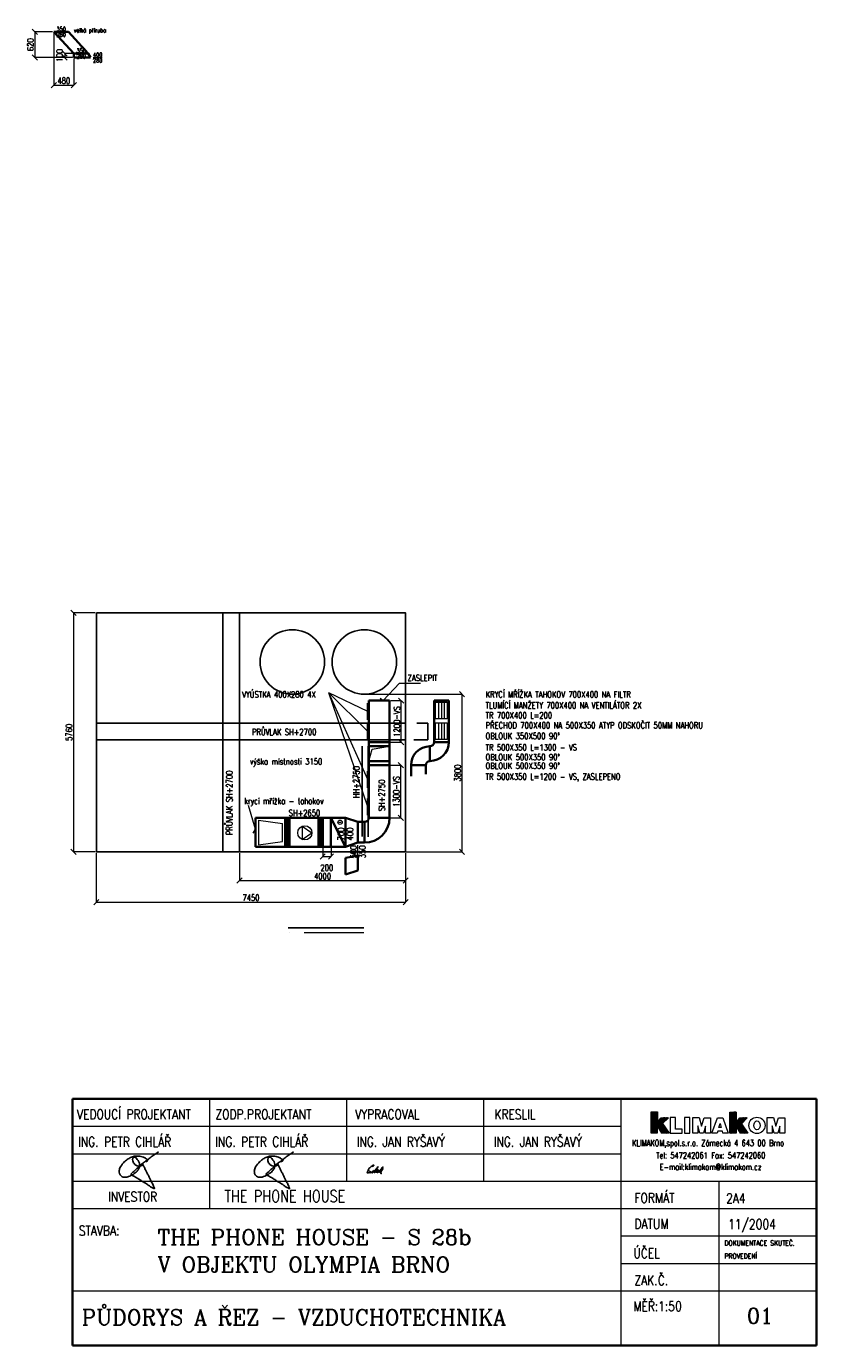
# Model space of a CAD drawing. Header units: millimetres. Extents: x -21108 to 360233, y 566 to 551167.
# Tile 6 of 38: x 6767 to 25802, y 566 to 32352. Entities that reach past the tile are written whole.
import ezdxf
from ezdxf.enums import TextEntityAlignment as Align

# ---------------------------------------------------------------- set-up
doc = ezdxf.new("R2010")
doc.units = ezdxf.units.MM
doc.header["$LTSCALE"] = 10
doc.linetypes.add('ACAD_ISO10W100', pattern=[18, 12, -3, 0, -3])
doc.layers.get('Defpoints').update_dxf_attribs({"color": 252})
for name, color, linetype, lineweight in [('VZT Odvod', 7, 'Continuous', 35), ('VZT Tenka', 7, 'Continuous', 15), ('VZT Text', 2, 'Continuous', 15)]:
    doc.layers.add(name, color=color, linetype=linetype, lineweight=lineweight)
doc.layers.add('VZT_Přívod', color=6, linetype='Continuous')
doc.layers.add('VZTPZP2', color=7, linetype='Continuous')
doc.styles.add('ROMANC', font='romanc', dxfattribs={"height": 200})
doc.styles.add('Romans', font='romans.shx', dxfattribs={"width": 0.8})
doc.styles.add('Standy', font='romans.shx', dxfattribs={"width": 0.7})
doc.styles.add('TE', font='SIMPLEX.SHX', dxfattribs={"width": 0.8})
doc.dimstyles.new('HONZA50', dxfattribs={"dimtxt": 150, "dimasz": 125, "dimexe": 0, "dimexo": 30, "dimgap": 30, "dimtad": 1, "dimdec": 0, "dimrnd": 1, "dimdsep": 46, "dimtxsty": 'Romans', "dimblk": 'OBLIQUE', "dimcen": 0, "dimclrd": 256, "dimclre": 256, "dimclrt": 256, "dimadec": 0, "dimazin": 0, "dimtfac": 1, "dimtdec": 0, "dimtofl": 0, "dimtmove": 2, "dimatfit": 3, "dimldrblk": 'OBLIQUE', "dimfxl": 1, "dimtvp": 1.1, "dimtolj": 1, "dimlwd": -1, "dimlwe": -1, "dimarcsym": 0})
pattern_1 = [(45, (39254.0568, 70800.472), (-1.64295582, 1.64295582), []), (135, (39254.0568, 70800.472), (-1.64295582, -1.64295582), [])]

# ---------------------------------------------------------------- blocks, each defined once
blk = doc.blocks.new('_OBLIQUE')
at = {"color": 0, "linetype": 'ByBlock'}
blk.add_line((-0.5, -0.5), (0.5, 0.5), dxfattribs=at)
blk = doc.blocks.new('*D8')
at = {"layer": 'Defpoints', "color": 0, "transparency": 16777216}
for p in [(11902, 12462), (15902, 12462), (15902, 11771)]:
    blk.add_point(p, dxfattribs=at)
at = {"layer": 'VZT Text', "transparency": 16777216}
for p, q in [((11902, 12432), (11902, 11771)), ((15902, 12432), (15902, 11771)), ((11902, 11771), (15902, 11771))]:
    blk.add_line(p, q, dxfattribs=at)
at = {"layer": 'VZT Text', "transparency": 16777216, "xscale": 125, "yscale": 125, "zscale": 125, "rotation": 180}
blk.add_blockref('_OBLIQUE', (11902, 11771), dxfattribs=at)
at = {"layer": 'VZT Text', "transparency": 16777216, "xscale": 125, "yscale": 125, "zscale": 125}
blk.add_blockref('_OBLIQUE', (15902, 11771), dxfattribs=at)
at = {"layer": 'VZT Text', "transparency": 16777216, "insert": (13902, 11876), "char_height": 150, "attachment_point": 5, "style": 'Romans'}
blk.add_mtext('\\A1;4000', dxfattribs=at)
blk = doc.blocks.new('*D9')
at = {"layer": 'Defpoints', "color": 0, "transparency": 16777216}
for p in [(8452, 12462), (15902, 12462), (15902, 11252)]:
    blk.add_point(p, dxfattribs=at)
at = {"layer": 'VZT Text', "transparency": 16777216}
for p, q in [((8452, 12432), (8452, 11252)), ((15902, 12432), (15902, 11252)), ((8452, 11252), (15902, 11252))]:
    blk.add_line(p, q, dxfattribs=at)
at = {"layer": 'VZT Text', "transparency": 16777216, "xscale": 125, "yscale": 125, "zscale": 125, "rotation": 180}
blk.add_blockref('_OBLIQUE', (8452, 11252), dxfattribs=at)
at = {"layer": 'VZT Text', "transparency": 16777216, "xscale": 125, "yscale": 125, "zscale": 125}
blk.add_blockref('_OBLIQUE', (15902, 11252), dxfattribs=at)
at = {"layer": 'VZT Text', "transparency": 16777216, "insert": (12177, 11357), "char_height": 150, "attachment_point": 5, "style": 'Romans'}
blk.add_mtext('\\A1;7450', dxfattribs=at)
blk = doc.blocks.new('*D10')
at = {"layer": 'Defpoints', "color": 0, "transparency": 16777216}
for p in [(8452, 18222), (7900, 12462), (8452, 12462)]:
    blk.add_point(p, dxfattribs=at)
at = {"layer": 'VZT Text', "transparency": 16777216}
for p, q in [((8422, 18222), (7900, 18222)), ((7900, 18222), (7900, 12462)), ((8422, 12462), (7900, 12462))]:
    blk.add_line(p, q, dxfattribs=at)
at = {"layer": 'VZT Text', "transparency": 16777216, "xscale": 125, "yscale": 125, "zscale": 125}
for p, rotation in [((7900, 18222), 90), ((7900, 12462), 270)]:
    blk.add_blockref('_OBLIQUE', p, dxfattribs=dict(at, rotation=rotation))
at = {"layer": 'VZT Text', "transparency": 16777216, "insert": (7795, 15342), "char_height": 150, "attachment_point": 5, "rotation": 90, "style": 'Romans'}
blk.add_mtext('\\A1;5760', dxfattribs=at)
blk = doc.blocks.new('*D11')
at = {"layer": 'Defpoints', "color": 0, "transparency": 16777216}
for p in [(14918, 16262), (14918, 12462), (17260, 12462)]:
    blk.add_point(p, dxfattribs=at)
at = {"layer": 'VZT Text', "transparency": 16777216}
for p, q in [((14948, 16262), (17260, 16262)), ((17260, 16262), (17260, 12462)), ((14948, 12462), (17260, 12462))]:
    blk.add_line(p, q, dxfattribs=at)
at = {"layer": 'VZT Text', "transparency": 16777216, "xscale": 125, "yscale": 125, "zscale": 125}
for p, rotation in [((17260, 16262), 90), ((17260, 12462), 270)]:
    blk.add_blockref('_OBLIQUE', p, dxfattribs=dict(at, rotation=rotation))
at = {"layer": 'VZT Text', "transparency": 16777216, "insert": (17155, 14362), "char_height": 150, "attachment_point": 5, "rotation": 90, "style": 'Romans'}
blk.add_mtext('\\A1;3800', dxfattribs=at)
blk = doc.blocks.new('*D12')
at = {"layer": 'Defpoints', "color": 0, "transparency": 16777216}
for p in [(15515, 14551), (15785, 14551), (15515, 13285)]:
    blk.add_point(p, dxfattribs=at)
at = {"layer": 'VZT Text', "transparency": 16777216}
for p, q in [((15545, 14551), (15785, 14551)), ((15785, 13285), (15785, 14551)), ((15545, 13285), (15785, 13285))]:
    blk.add_line(p, q, dxfattribs=at)
at = {"layer": 'VZT Text', "transparency": 16777216, "xscale": 125, "yscale": 125, "zscale": 125}
for p, rotation in [((15785, 14551), 90), ((15785, 13285), 270)]:
    blk.add_blockref('_OBLIQUE', p, dxfattribs=dict(at, rotation=rotation))
at = {"layer": 'VZT Text', "transparency": 16777216, "insert": (15680, 13918), "char_height": 150, "attachment_point": 5, "rotation": 90, "style": 'Romans'}
blk.add_mtext('\\A1;1300-VS', dxfattribs=at)
blk = doc.blocks.new('*D13')
at = {"layer": 'Defpoints', "color": 0, "transparency": 16777216}
for p in [(15515, 16106), (15797, 16106), (15515, 15106)]:
    blk.add_point(p, dxfattribs=at)
at = {"layer": 'VZT Text', "transparency": 16777216}
for p, q in [((15545, 16106), (15797, 16106)), ((15797, 15106), (15797, 16106)), ((15545, 15106), (15797, 15106))]:
    blk.add_line(p, q, dxfattribs=at)
at = {"layer": 'VZT Text', "transparency": 16777216, "xscale": 125, "yscale": 125, "zscale": 125}
for p, rotation in [((15797, 16106), 90), ((15797, 15106), 270)]:
    blk.add_blockref('_OBLIQUE', p, dxfattribs=dict(at, rotation=rotation))
at = {"layer": 'VZT Text', "transparency": 16777216, "insert": (15692, 15606), "char_height": 150, "attachment_point": 5, "rotation": 90, "style": 'Romans'}
blk.add_mtext('\\A1;1200-VS', dxfattribs=at)
blk = doc.blocks.new('*D14')
at = {"layer": 'Defpoints', "color": 0, "transparency": 16777216}
for p in [(13905, 12585), (14105, 12585), (14105, 12349)]:
    blk.add_point(p, dxfattribs=at)
at = {"layer": 'VZT Text', "transparency": 16777216}
for p, q in [((13905, 12555), (13905, 12349)), ((14105, 12555), (14105, 12349)), ((13905, 12349), (14105, 12349))]:
    blk.add_line(p, q, dxfattribs=at)
at = {"layer": 'VZT Text', "transparency": 16777216, "xscale": 125, "yscale": 125, "zscale": 125, "rotation": 180}
blk.add_blockref('_OBLIQUE', (13905, 12349), dxfattribs=at)
at = {"layer": 'VZT Text', "transparency": 16777216, "xscale": 125, "yscale": 125, "zscale": 125}
blk.add_blockref('_OBLIQUE', (14105, 12349), dxfattribs=at)
at = {"layer": 'VZT Text', "transparency": 16777216, "insert": (14005, 12079), "char_height": 150, "attachment_point": 5, "style": 'Romans'}
blk.add_mtext('\\A1;200', dxfattribs=at)
blk = doc.blocks.new('CIHLAR')
at = {"layer": 'VZTPZP2', "ltscale": 0.6}
blk.add_spline([(206, 72), (234, 91), (205, 132), (149, 163), (100, 180), (49, 187), (5, 186), (-32, 182), (-66, 172), (-107, 155), (-138, 140), (-175, 115), (-235, 67), (-285, 6), (-328, -71), (-335, -139), (-318, -189), (-290, -220), (-214, -238), (-150, -226), (-101, -203), (-58, -181), (-14, -151), (24, -118), (61, -65), (71, -33), (61, 67), (26, 119), (-3, 154), (-38, 165), (-59, 146), (-64, 90), (-23, 18), (85, -15), (92, -12), (82, 0), (85, -6), (117, -6), (140, 22), (135, 27), (135, 21), (142, 13), (147, 4), (149, -1), (151, -7), (155, -15), (170, -43), (182, -69), (204, -115), (235, -176), (265, -236), (290, -291), (327, -360), (345, -400), (364, -443), (372, -467), (334, -453), (283, -422), (234, -388), (145, -334), (89, -296), (26, -257), (-52, -214), (-100, -175), (-75, -148), (-18, -97), (43, -42), (77, -8), (124, 30), (152, 51), (208, 93), (264, 137), (346, 197), (452, 268)], degree=3, dxfattribs=at)
blk = doc.blocks.new('*D21')
at = {"layer": 'Defpoints', "color": 0, "transparency": 16777216}
for p in [(7429, 32221), (6971, 31601), (7909, 31601)]:
    blk.add_point(p, dxfattribs=at)
at = {"layer": 'VZT Text', "transparency": 16777216}
for p, q in [((7399, 32221), (6971, 32221)), ((6971, 32221), (6971, 31601)), ((7879, 31601), (6971, 31601))]:
    blk.add_line(p, q, dxfattribs=at)
at = {"layer": 'VZT Text', "transparency": 16777216, "xscale": 125, "yscale": 125, "zscale": 125}
for p, rotation in [((6971, 32221), 90), ((6971, 31601), 270)]:
    blk.add_blockref('_OBLIQUE', p, dxfattribs=dict(at, rotation=rotation))
at = {"layer": 'VZT Text', "transparency": 16777216, "insert": (6866, 31911), "char_height": 150, "attachment_point": 5, "rotation": 90, "style": 'Romans'}
blk.add_mtext('\\A1;620', dxfattribs=at)
blk = doc.blocks.new('*D22')
at = {"layer": 'Defpoints', "color": 0, "transparency": 16777216}
for p in [(7429, 32221), (7909, 31601), (7909, 30937)]:
    blk.add_point(p, dxfattribs=at)
at = {"layer": 'VZT Text', "transparency": 16777216}
for p, q in [((7429, 32191), (7429, 30937)), ((7909, 31571), (7909, 30937)), ((7429, 30937), (7909, 30937))]:
    blk.add_line(p, q, dxfattribs=at)
at = {"layer": 'VZT Text', "transparency": 16777216, "xscale": 125, "yscale": 125, "zscale": 125, "rotation": 180}
blk.add_blockref('_OBLIQUE', (7429, 30937), dxfattribs=at)
at = {"layer": 'VZT Text', "transparency": 16777216, "xscale": 125, "yscale": 125, "zscale": 125}
blk.add_blockref('_OBLIQUE', (7909, 30937), dxfattribs=at)
at = {"layer": 'VZT Text', "transparency": 16777216, "insert": (7669, 31042), "char_height": 150, "attachment_point": 5, "style": 'Romans'}
blk.add_mtext('\\A1;480', dxfattribs=at)
blk = doc.blocks.new('*D23')
at = {"layer": 'Defpoints', "color": 0, "transparency": 16777216}
for p in [(7691, 31601), (7909, 31701), (7909, 31601)]:
    blk.add_point(p, dxfattribs=at)
at = {"layer": 'VZT Text', "transparency": 16777216}
for p, q in [((7879, 31701), (7691, 31701)), ((7691, 31701), (7691, 31601)), ((7879, 31601), (7691, 31601))]:
    blk.add_line(p, q, dxfattribs=at)
at = {"layer": 'VZT Text', "transparency": 16777216, "xscale": 125, "yscale": 125, "zscale": 125}
for p, rotation in [((7691, 31701), 90), ((7691, 31601), 270)]:
    blk.add_blockref('_OBLIQUE', p, dxfattribs=dict(at, rotation=rotation))
at = {"layer": 'VZT Text', "transparency": 16777216, "insert": (7566, 31651), "char_height": 150, "attachment_point": 5, "rotation": 90, "style": 'Romans'}
blk.add_mtext('\\A1;100', dxfattribs=at)

msp = doc.modelspace()

# ---------------------------------------------------------------- hatches: boundary and pattern name
at = {"layer": 'VZT Tenka'}
h = msp.add_hatch(dxfattribs=at)
h.set_pattern_fill('ANSI37', color=256, scale=0.731808, style=0)
h.set_pattern_definition(pattern_1)
h.paths.add_polyline_path([(21964.652, 5688.006), (21818.685, 5688.006), (21818.685, 6196.372), (21965.776, 6196.372), (21965.776, 5946.117), (22058.971, 6058.338), (22230.764, 6058.338), (22093.779, 5915.817), (22250.975, 5688.006), (22073.567, 5688.006), (21991.601, 5819.306), (21964.652, 5792.372)])
h = msp.add_hatch(dxfattribs=at)
h.set_pattern_fill('ANSI37', color=256, scale=0.731808, style=0)
h.set_pattern_definition(pattern_1)
h.paths.add_polyline_path([(23715.429, 5687.608), (23715.429, 6194.595), (23861.804, 6194.595), (23861.804, 5944.885), (23955.181, 6055.867), (24128.054, 6055.867), (23989.25, 5913.356), (24144.458, 5687.608), (23967.798, 5687.608), (23888.302, 5820.03), (23863.066, 5793.546), (23863.066, 5687.608)])

# ---------------------------------------------------------------- linework, layer by layer
for p, q in [((11502.49, 12461.874), (11502.49, 18221.874)), ((11902.49, 12461.874), (11902.49, 18221.874)), ((15902.49, 15561.874), (8452.49, 15561.874)), ((16170.455, 15561.874), (16438.419, 15561.874)), ((16438.419, 15161.874), (16438.419, 15561.874)), ((15902.49, 15161.874), (8452.49, 15161.874)), ((14852.49, 12834.758), (14852.49, 15005.874)), ((15002.49, 12827.025), (15002.49, 15005.874)), ((16098.531, 15161.874), (16438.419, 15161.874))]:
    msp.add_line(p, q)
msp.add_lwpolyline([(8452.49, 18221.874), (15902.49, 18221.874), (15902.49, 12461.874), (8452.49, 12461.874)], close=True)
for centre in [(13173.172, 17038.971), (14908.009, 17038.971)]:
    msp.add_circle(centre, 777.096)
for points, start_tangent, end_tangent in [([(15097.286, 4875.17), (15127.947, 4901.625), (15136.902, 4913.98), (15103.827, 4902.153), (15075.794, 4880.159), (15040.14, 4851.92), (15017.684, 4824.174), (15005.699, 4806.511), (14996.257, 4787.644), (14996.394, 4781.356), (15020.956, 4789.434), (15003.441, 4775.426), (14986.865, 4756.825), (14976.976, 4739.206), (14977.874, 4726.853), (14994.637, 4727.215), (15013.669, 4738.949), (15019.864, 4743.277)], (0.812829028, 0.582502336), (0.729183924, 0.684317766)), ([(15142.096, 4781.351), (15133.891, 4782.642), (15116.108, 4771.354), (15098.581, 4753.209), (15091.114, 4734.957), (15096.513, 4727.733), (15112.779, 4734.645), (15145.936, 4768.642), (15156.779, 4782.379), (15192.859, 4818.514), (15238.528, 4877.796), (15160.782, 4770.43), (15151.968, 4732.762), (15169.361, 4747.21), (15180.047, 4761.828), (15190.92, 4772.757), (15205.79, 4784.048), (15228.842, 4812.37), (15225.458, 4810.145), (15214.435, 4802.798), (15185.8, 4757.548), (15189.448, 4738.15), (15200.227, 4743.047), (15213.802, 4752.071), (15227.527, 4766.836), (15235.527, 4778.985), (15244.28, 4794.139), (15250.968, 4787.892), (15261.577, 4791.686), (15245.092, 4768.892), (15233.864, 4755.02), (15227.662, 4746.069), (15223.759, 4734.719), (15237.928, 4741.686), (15247.644, 4747.977), (15258.459, 4755.902), (15266.917, 4764.646), (15274.468, 4773.592), (15283.753, 4783.95), (15294.25, 4793.177), (15304.684, 4804.853), (15316.582, 4816.987), (15328.033, 4830.235), (15340.332, 4843.083), (15352.717, 4861.594), (15355.368, 4872.358), (15341.946, 4865.107), (15335.811, 4856.996), (15321.928, 4833.635), (15308.97, 4815.283), (15304.517, 4799.393), (15297.783, 4784.917), (15289.497, 4770.688), (15280.948, 4744.206), (15298.206, 4748.989), (15314.78, 4764.191), (15324.582, 4776.897), (15336.879, 4795.89), (15346.278, 4810.707), (15354.117, 4826.184), (15354.118, 4830.642), (15337.677, 4812.019), (15329.108, 4789.243), (15321.746, 4773.049), (15312.111, 4752.722), (15305.164, 4734.748), (15302.942, 4721.279), (15305.712, 4709.595), (15316.458, 4707.101), (15326.352, 4714.863)], (-0.821189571, 0.57065549), (0.831789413, 0.55509132)), ([(15039.205, 4760.05), (15045.446, 4762.282), (15033.111, 4731.819), (15044.213, 4732.268), (15063.909, 4751.985), (15072.245, 4754.262), (15076.35, 4748.688), (15065.035, 4729.152)], (0.536404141, 0.843961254), (-0.348815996, -0.93719123))]:
    msp.add_spline(points, degree=3, dxfattribs=dict(start_tangent=start_tangent, end_tangent=end_tangent))
at = {"layer": 'VZT Odvod'}
for p, q in [((7429.063, 32220.879), (7779.063, 32220.879)), ((7909.063, 31700.879), (7429.063, 32220.879)), ((8259.063, 31700.879), (7779.063, 32220.879)), ((7909.063, 31600.879), (7909.063, 31700.879)), ((7909.063, 31700.879), (8259.063, 31700.879)), ((7909.063, 31600.879), (8309.063, 31600.879)), ((8259.063, 31700.879), (8309.063, 31600.879)), ((14988.425, 15643.924), (14988.425, 16043.924)), ((15014.703, 13284.871), (15014.703, 16106.37)), ((15514.703, 16106.37), (15014.703, 16106.37)), ((15514.703, 13284.871), (15514.703, 16106.37)), ((16588.419, 15106.262), (16588.419, 16106.37)), ((16943.419, 16106.37), (16588.419, 16106.37)), ((16943.419, 15106.262), (16943.419, 16106.37)), ((14988.425, 15161.874), (14988.425, 15561.874)), ((15514.703, 15106.262), (15014.703, 15106.262)), ((15514.703, 15006.262), (15014.703, 15006.262)), ((16488.419, 14651.262), (16488.419, 15006.262)), ((16488.419, 15006.262), (16488.419, 14651.262)), ((16588.419, 15106.262), (16943.419, 15106.262)), ((15514.703, 14651.262), (15014.703, 14651.262)), ((14988.425, 14004.778), (14988.425, 14404.778)), ((15514.703, 14551.262), (15014.703, 14551.262)), ((16388.419, 14551.262), (16033.419, 14551.262)), ((16033.419, 14551.262), (16033.419, 14287.016)), ((16388.419, 14337.067), (16388.419, 14551.262)), ((14988.425, 13345.587), (14988.425, 13745.587)), ((12284.703, 12584.871), (12284.703, 13284.871)), ((13004.703, 13284.871), (12284.703, 13284.871)), ((13004.703, 12584.871), (13004.703, 13284.871)), ((13104.703, 13284.871), (13004.703, 13284.871)), ((13104.703, 12584.871), (13104.703, 13284.871)), ((13804.703, 13284.871), (13904.703, 13284.871)), ((13904.703, 12584.871), (13904.703, 13284.871)), ((14104.703, 13284.871), (13904.703, 13284.871)), ((14104.703, 13284.871), (14454.703, 13284.871)), ((14104.703, 13284.871), (14454.703, 12584.871)), ((14104.703, 13284.871), (14104.703, 12584.871)), ((14454.703, 12584.871), (14454.703, 13284.871)), ((14454.703, 13284.871), (14754.703, 13184.871)), ((14754.703, 12684.871), (14754.703, 13184.871)), ((14754.703, 13184.871), (14914.703, 13184.871)), ((14914.703, 12684.871), (14914.703, 13184.871)), ((15014.703, 13284.871), (15514.703, 13284.871)), ((12284.703, 12584.871), (13004.703, 12584.871)), ((13104.703, 12584.871), (13004.703, 12584.871)), ((13804.703, 12584.871), (13904.703, 12584.871)), ((14104.703, 12584.871), (13904.703, 12584.871)), ((14104.703, 12584.871), (14454.703, 12584.871)), ((14754.703, 12684.871), (14454.703, 12584.871)), ((14754.703, 12684.871), (14914.703, 12684.871)), ((14454.703, 12315.982), (14754.703, 12365.982)), ((14454.703, 12315.982), (14454.703, 11915.982)), ((14754.703, 12365.982), (14754.703, 12010.982)), ((14454.703, 11915.982), (14754.703, 12010.982))]:
    msp.add_line(p, q, dxfattribs=at)
msp.add_lwpolyline([(13104.703, 13284.871), (13804.703, 13284.871), (13804.703, 12584.871), (13104.703, 12584.871)], close=True, dxfattribs=at)
for centre, radius, start, end in [((16488.419, 14551.262), 455, 90, 180), ((16488.419, 15106.262), 100, 270, 0), ((16488.419, 15106.262), 455, 270, 0), ((16488.419, 14551.262), 100, 90, 180), ((14914.703, 13284.871), 100, 270, 0), ((14914.703, 13284.871), 600, 270, 0)]:
    msp.add_arc(centre, radius, start, end, dxfattribs=at)
at = {"layer": 'VZT Tenka'}
for p, q in [((16692.88, 16070.256), (16692.88, 15670.256)), ((16763.608, 16070.256), (16763.608, 15670.256)), ((16834.336, 16070.256), (16834.336, 15670.256)), ((16692.88, 15568.26), (16692.88, 15168.26)), ((16763.608, 15568.26), (16763.608, 15168.26)), ((16834.336, 15568.26), (16834.336, 15168.26)), ((15094.229, 14937.79), (15514.703, 15006.262)), ((15014.703, 14651.262), (15094.229, 14937.79)), ((12358.515, 13230.155), (12936.042, 13147.247)), ((12358.515, 13230.155), (12358.515, 12629.457)), ((12936.042, 12712.366), (12936.042, 13147.247)), ((13039.947, 13253.055), (13039.947, 12616.523)), ((13068.546, 13253.055), (13068.546, 12616.523)), ((13414.088, 13082.39), (13409.285, 12764.049)), ((13414.088, 13082.39), (13646.175, 12919.582)), ((13840.859, 13253.055), (13840.859, 12616.523)), ((13869.459, 13253.055), (13869.459, 12616.523)), ((14297.227, 13176.406), (14351.8, 13176.406)), ((13409.192, 12763.987), (13646.175, 12919.582)), ((12358.515, 12629.457), (12936.042, 12712.366)), ((11177.596, 6510.518), (11177.596, 3868.635)), ((14479.95, 6510.518), (14479.95, 4529.106)), ((17782.303, 6510.518), (17782.303, 4529.106)), ((21084.656, 6510.518), (21084.656, 566.282)), ((21818.685, 6196.372), (21965.776, 6196.372)), ((21818.685, 5688.006), (21818.685, 6196.372)), ((21818.685, 6196.372), (21965.776, 6196.372)), ((21818.685, 5688.006), (21818.685, 6196.372)), ((21965.776, 6196.372), (21965.776, 5946.117)), ((21965.776, 6196.372), (21965.776, 5946.117)), ((21965.776, 5946.117), (22058.971, 6058.338)), ((21965.776, 5946.117), (22058.971, 6058.338)), ((22058.971, 6058.338), (22230.764, 6058.338)), ((22058.971, 6058.338), (22230.764, 6058.338)), ((22230.764, 6058.338), (22093.779, 5915.817)), ((22404.759, 6060.583), (22272.266, 6060.583)), ((22272.308, 6060.583), (22272.308, 5688.006)), ((22404.759, 5783.395), (22404.759, 6060.583)), ((22620.795, 6059.783), (22620.795, 5687.741)), ((22750.764, 6059.783), (22620.795, 6059.783)), ((22750.764, 5687.741), (22750.764, 6059.783)), ((22821.429, 6059.783), (22974.112, 6059.783)), ((22821.429, 5686.48), (22821.429, 6059.783)), ((22974.112, 6059.783), (23033.419, 5852.953)), ((23033.419, 5852.953), (23093.988, 6058.523)), ((23093.988, 6058.523), (23246.935, 6058.523)), ((23246.935, 6058.523), (23246.935, 5686.48)), ((23281.331, 5686.48), (23413.824, 6057.261)), ((23413.824, 6057.261), (23542.533, 6057.261)), ((23542.533, 6057.261), (23675.028, 5686.48)), ((23715.429, 5687.608), (23715.429, 6194.595)), ((23715.429, 6194.595), (23861.804, 6194.595)), ((23861.804, 6194.595), (23861.804, 5944.885)), ((23861.804, 5944.885), (23955.181, 6055.867)), ((23955.181, 6055.867), (24128.054, 6055.867)), ((24128.054, 6055.867), (23989.25, 5913.356)), ((24611.191, 6059.783), (24763.875, 6059.783)), ((24611.191, 5686.48), (24611.191, 6059.783)), ((24763.875, 6059.783), (24823.181, 5852.953)), ((24823.181, 5852.953), (24883.75, 6058.523)), ((24883.75, 6058.523), (25036.697, 6058.523)), ((25036.697, 6058.523), (25036.697, 5686.48)), ((7875.243, 5850.047), (21084.656, 5850.047)), ((21991.601, 5819.306), (21964.652, 5792.372)), ((21991.601, 5819.306), (21964.652, 5792.372)), ((21964.652, 5792.372), (21964.652, 5688.006)), ((21964.652, 5792.372), (21964.652, 5688.006)), ((22073.567, 5688.006), (21991.601, 5819.306)), ((22073.567, 5688.006), (21991.601, 5819.306)), ((22093.779, 5915.817), (22250.975, 5688.006)), ((22566.447, 5783.395), (22404.759, 5783.395)), ((22566.447, 5688.006), (22566.447, 5783.395)), ((22940.305, 5857.997), (22940.305, 5685.219)), ((22988.256, 5686.48), (22940.305, 5857.997)), ((23127.059, 5851.692), (23080.371, 5686.48)), ((23127.059, 5686.48), (23127.059, 5851.692)), ((23422.657, 5731.881), (23410.04, 5686.48)), ((23532.438, 5731.881), (23422.657, 5731.881)), ((23448.598, 5820.417), (23476.092, 5921.498)), ((23506.531, 5819.436), (23448.598, 5819.436)), ((23476.092, 5921.498), (23506.531, 5819.436)), ((23543.795, 5686.48), (23532.438, 5731.881)), ((23888.302, 5820.03), (23863.066, 5793.546)), ((23863.066, 5793.546), (23863.066, 5687.608)), ((23967.798, 5687.608), (23888.302, 5820.03)), ((23989.25, 5913.356), (24144.458, 5687.608)), ((24730.067, 5857.997), (24730.067, 5685.219)), ((24778.018, 5686.48), (24730.067, 5857.997)), ((24916.821, 5851.692), (24870.133, 5686.48)), ((24916.821, 5686.48), (24916.821, 5851.692)), ((21964.652, 5688.006), (21818.685, 5688.006)), ((21964.652, 5688.006), (21818.685, 5688.006)), ((22250.975, 5688.006), (22073.567, 5688.006)), ((22250.975, 5688.006), (22073.567, 5688.006)), ((22272.308, 5688.006), (22566.447, 5688.006)), ((22620.795, 5687.741), (22750.764, 5687.741)), ((22940.305, 5685.219), (22821.691, 5685.219)), ((23080.371, 5686.48), (22988.256, 5686.48)), ((23246.935, 5686.48), (23127.059, 5686.48)), ((23410.04, 5686.48), (23281.331, 5686.48)), ((23675.028, 5686.48), (23543.795, 5686.48)), ((23863.066, 5687.608), (23715.429, 5687.608)), ((24144.458, 5687.608), (23967.798, 5687.608)), ((24730.067, 5685.219), (24611.453, 5685.219)), ((24870.133, 5686.48), (24778.018, 5686.48)), ((25036.697, 5686.48), (24916.821, 5686.48)), ((7875.243, 5189.577), (21084.656, 5189.577)), ((7875.243, 4529.106), (25802.304, 4529.106)), ((23443.48, 4529.106), (23443.48, 1887.223)), ((7875.243, 3868.635), (25802.304, 3868.635)), ((21084.656, 3208.165), (25802.304, 3208.165)), ((21084.656, 2547.694), (25802.304, 2547.694)), ((7875.243, 1887.223), (25802.304, 1887.223)), ((23443.48, 1887.223), (23443.48, 566.282))]:
    msp.add_line(p, q, dxfattribs=at)
at = {"layer": 'VZT Tenka', "linetype": 'ACAD_ISO10W100', "ltscale": 12}
msp.add_line((14897.415, 10510.282), (13070.869, 10510.282), dxfattribs=at)
at = {"layer": 'VZT Tenka', "color": 1, "lineweight": 35}
for p, q in [((25802.304, 6510.518), (7875.243, 6510.518)), ((7875.243, 6510.518), (7875.243, 566.282)), ((25802.304, 566.282), (25802.304, 6510.518)), ((7875.243, 566.282), (25802.304, 566.282))]:
    msp.add_line(p, q, dxfattribs=at)
at = {"layer": 'VZT Tenka'}
for points in [[(16623.608, 16070.256), (16903.608, 16070.256), (16903.608, 15670.256), (16623.608, 15670.256)], [(16623.608, 15568.26), (16903.608, 15568.26), (16903.608, 15168.26), (16623.608, 15168.26)]]:
    msp.add_lwpolyline(points, close=True, dxfattribs=at)
for centre, radius in [((13474.874, 12922.216), 171.32), ((14324.513, 13176.406), 51.666)]:
    msp.add_circle(centre, radius, dxfattribs=at)
for centre, major_axis, ratio in [((24365.6, 5872.368), (0, 196.11), 0.990888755), ((24364.338, 5871.738), (0, 108.46), 0.697670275)]:
    msp.add_ellipse(centre, major_axis=major_axis, ratio=ratio, dxfattribs=at)
at = {"layer": 'VZT Text', "ltscale": 2}
for p, q in [((7495.675, 32220.879), (7712.451, 32220.879)), ((7975.675, 31700.879), (8192.451, 31700.879)), ((8375.01, 31600.879), (8591.786, 31600.879))]:
    msp.add_line(p, q, dxfattribs=at)
at = {"layer": 'VZT Text'}
for p, q in [((14988.425, 15843.924), (14049.163, 16298.287)), ((14988.425, 15361.874), (14049.163, 16298.287)), ((14988.425, 14204.778), (14049.163, 16298.287)), ((14988.425, 13545.587), (14049.163, 16298.287)), ((15360.756, 16106.37), (15757.937, 16524.938)), ((15757.937, 16524.938), (16257.423, 16524.938)), ((15285.532, 16170.062), (15360.756, 16106.37)), ((15902.49, 12461.874), (15902.49, 15005.874)), ((12284.703, 13011.078), (12113.781, 13580.208)), ((14914.703, 13184.871), (14914.703, 13184.871)), ((15014.703, 13284.871), (15014.703, 13284.871)), ((12231.322, 12917.093), (12284.703, 13011.078))]:
    msp.add_line(p, q, dxfattribs=at)
at = {"layer": 'VZT Text', "color": 6, "ltscale": 2}
for p, q in [((14454.703, 12733.025), (14454.703, 13054.553)), ((14754.703, 12303.815), (14754.703, 12625.342))]:
    msp.add_line(p, q, dxfattribs=at)
at = {"layer": 'VZT_Přívod'}
msp.add_line((14897.415, 10635.282), (13070.869, 10635.282), dxfattribs=at)

# ---------------------------------------------------------------- block references
at = {"layer": 'VZT Tenka', "xscale": 1.19999999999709, "yscale": 1.19999999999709, "zscale": 1.19999999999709}
for p in [(9405.911, 4910.298), (12661.06, 4910.298)]:
    msp.add_blockref('CIHLAR', p, dxfattribs=at)

# ---------------------------------------------------------------- texts
at = {"layer": 'VZT Tenka', "width": 0.8}
for s, height, style, p in [('VEDOUCÍ PROJEKTANT', 235.88238, 'TE', (7985.902, 6019.702)), ('ZODP.PROJEKTANT', 235.88238, 'TE', (11320.126, 6019.702)), ('VYPRACOVAL', 235.8824, 'TE', (14685.67, 6019.702)), ('KRESLIL', 235.8824, 'TE', (18039.89, 6019.702)), ('ING. PETR CIHLÁŘ', 235.88238, 'TE', (8014.032, 5359.232)), ('ING. PETR CIHLÁŘ', 235.88238, 'TE', (11316.385, 5359.232)), ('ING. JAN RYŠAVÝ', 235.88238, 'TE', (14724.97, 5359.232)), ('ING. JAN RYŠAVÝ', 235.88238, 'TE', (18027.324, 5359.232)), ('KLIMAKOM,spol.s.r.o. Zámecká 4 643 00 Brno', 146.3616, 'Romans', (21354.792, 5375.265)), ('Tel: 547242061 Fax: 547242060', 146.3616, 'Romans', (21937.637, 5076.794)), ('E-mail:klimakom@klimakom.cz', 146.3616, 'Romans', (22022.514, 4798.522)), ('INVESTOR', 235.8824, 'TE', (8736.544, 4034.72)), ('THE PHONE HOUSE', 283.05886, 'TE', (11538.736, 4025.511)), ('FORMÁT', 235.8824, 'TE', (21415.707, 4007.528)), ('2A4', 234.0103, 'TE', (23624.484, 3996.975)), ('DATUM', 235.8824, 'TE', (21415.707, 3382.123)), ('11/2004', 235.8824, 'TE', (23670.837, 3373.156)), ('STAVBA:', 235.8824, 'TE', (8029.123, 3218.973)), ('ÚČEL', 235.8824, 'TE', (21388.499, 2675.142)), ('DOKUMENTACE SKUTEČ.', 120, 'TE', (23583.272, 2976.286)), ('PROVEDENÍ', 120, 'TE', (23583.272, 2662.224)), ('ZAK.Č.', 235.8824, 'TE', (21415.707, 2022.545)), ('MĚŘ:1:50', 235.8824, 'TE', (21388.499, 1397.14))]:
    msp.add_text(s, height=height, dxfattribs=dict(at, style=style)).set_placement(p)
at = {"layer": 'VZT Tenka', "style": 'ROMANC'}
for s, height, p in [('THE PHONE HOUSE - S 28b', 372.7524, (9926.989, 2995.182)), ('V OBJEKTU OLYMPIA BRNO', 372.7524, (9926.989, 2332.873)), ('PŮDORYS A ŘEZ - VZDUCHOTECHNIKA', 372.7524, (8099.42, 1061.926)), ('01', 369.7941, (24121.446, 1100.498))]:
    msp.add_text(s, height=height, dxfattribs=at).set_placement(p)
at = {"layer": 'VZT Text', "ltscale": 2, "style": 'Standy', "width": 0.8}
for s, p in [('350', (7604.705, 32287.423)), ('280', (7604.705, 32151.738)), ('velká příruba', (8299.397, 32240.961)), ('350', (8084.705, 31767.423)), ('280', (8084.705, 31631.738)), ('400', (8484.041, 31667.423)), ('280', (8484.041, 31531.738))]:
    msp.add_text(s, height=100, dxfattribs=at).set_placement(p, align=Align.MIDDLE)
for s, p in [('ZASLEPIT', (15951.061, 16654.878)), ('VYÚSTKA 400X280 4X', (11963.771, 16255.385)), ('KRYCÍ MŘÍŽKA TAHOKOV 700X400 NA FILTR', (17827.613, 16255.385)), ('TLUMÍCÍ MANŽETY 700X400 NA VENTILÁTOR 2X', (17827.613, 15991.776)), ('TR 700X400 L=200', (17827.613, 15752.131)), ('PŘECHOD 700X400 NA 500X350 ATYP ODSKOČIT 50MM NAHORU', (17827.613, 15511.215)), ('PRŮVLAK SH+2700', (12199.917, 15353.525)), ('OBLOUK 350X500 90°', (17827.613, 15253.2)), ('TR 500X350 L=1300 - VS', (17827.613, 14978.086)), ('výška místnosti 3150', (12151.8, 14639.923)), ('OBLOUK 500X350 90°', (17827.613, 14745.233)), ('TR 500X350 L=1200 - VS, ZASLEPENO', (17827.613, 14276.607)), ('OBLOUK 500X350 90°', (17827.613, 14535.596)), ('krycí mřížka - tahokov', (12015.532, 13689.591)), ('SH+2650', (13085.32, 13399.568))]:
    msp.add_text(s, height=150, dxfattribs=at).set_placement(p, align=Align.MIDDLE_LEFT)
for s, p in [('PRŮVLAK SH+2700', (11655.811, 12867.438)), ('HH+2750', (14716.783, 13757.928)), ('SH+2750', (15328.351, 13443.74))]:
    msp.add_text(s, height=150, rotation=90, dxfattribs=at).set_placement(p, align=Align.MIDDLE_LEFT)
for s, p in [('700', (14346.459, 12893.088)), ('400', (14561.97, 12893.088)), ('500', (14646.459, 12463.877)), ('350', (14861.97, 12463.877))]:
    msp.add_text(s, height=150, rotation=90, dxfattribs=at).set_placement(p, align=Align.MIDDLE)

# ---------------------------------------------------------------- dimensions: what is measured, and where the dimension line sits
at = {"layer": 'VZT Text'}
for base, p1, p2, picture, middle in [((6970.919, 31600.879), (7429.063, 32220.879), (7909.063, 31600.879), '*D21', (6865.919, 31910.879)), ((7691.211, 31600.879), (7909.063, 31700.879), (7909.063, 31600.879), '*D23', (7566.211, 31650.879)), ((7899.838, 12461.874), (8452.49, 18221.874), (8452.49, 12461.874), '*D10', (7794.838, 15341.874)), ((17259.94, 12461.874), (14917.607, 16261.934), (14917.607, 12461.874), '*D11', (17154.94, 14361.904))]:
    dim = msp.add_linear_dim(base=base, p1=p1, p2=p2, angle=90, dimstyle='HONZA50', dxfattribs=at)
    dim.commit()
    dim.dimension.update_dxf_attribs({"geometry": picture, "text_midpoint": middle})
for base, p1, p2, picture, middle in [((7909.063, 30937.493), (7429.063, 32220.879), (7909.063, 31600.879), '*D22', (7669.063, 31042.493)), ((15902.49, 11251.612), (8452.49, 12461.874), (15902.49, 12461.874), '*D9', (12177.49, 11356.612)), ((15902.49, 11770.813), (11902.49, 12461.874), (15902.49, 12461.874), '*D8', (13902.49, 11875.813)), ((14104.703, 12349.337), (13904.703, 12584.871), (14104.703, 12584.871), '*D14', (14004.703, 12079.337))]:
    dim = msp.add_linear_dim(base=base, p1=p1, p2=p2, dimstyle='HONZA50', dxfattribs=at)
    dim.commit()
    dim.dimension.update_dxf_attribs({"geometry": picture, "text_midpoint": middle})
for base, p1, p2, text, picture, middle in [((15796.73, 16106.37), (15514.703, 15106.262), (15514.703, 16106.37), '1200-VS', '*D13', (15691.73, 15606.316)), ((15785.468, 14551.262), (15514.703, 13284.871), (15514.703, 14551.262), '1300-VS', '*D12', (15680.468, 13918.067))]:
    dim = msp.add_linear_dim(base=base, p1=p1, p2=p2, angle=90, text=text, dimstyle='HONZA50', dxfattribs=at)
    dim.commit()
    dim.dimension.update_dxf_attribs({"geometry": picture, "text_midpoint": middle})

doc.saveas('drawing.dxf')
